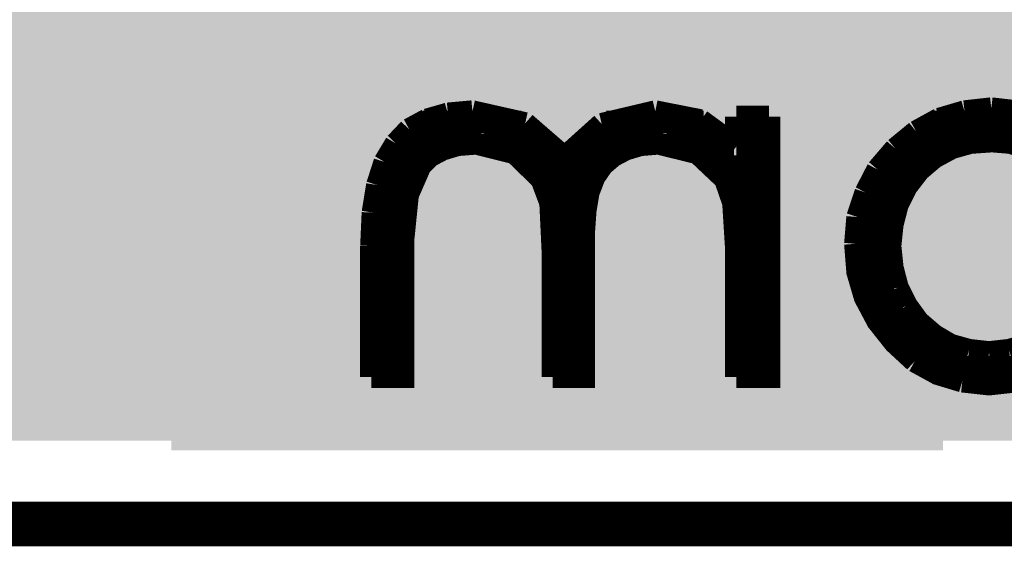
# Model space of a CAD drawing. Extents: x -0.05 to 0.95, y -0.15 to 2.1.
# Tile 15 of 188: x 0.4 to 0.53, y -0.15 to -0.08. Entities that reach past the tile are written whole.
import ezdxf

# ---------------------------------------------------------------- set-up
doc = ezdxf.new("R2010")
doc.units = 0
for name, color, linetype in [('LTE_IOT_23_CLICK_V101A_G1', 7, 'CONTINUOUS'), ('LTE_IOT_23_CLICK_V101A_G2', 6, 'CONTINUOUS'), ('LTE_IOT_23_CLICK_V101A_GBL', 1, 'CONTINUOUS'), ('LTE_IOT_23_CLICK_V101A_GBO', 4, 'CONTINUOUS'), ('LTE_IOT_23_CLICK_V101A_GKO', 9, 'CONTINUOUS'), ('LTE_IOT_23_CLICK_V101A_GTL', 12, 'CONTINUOUS'), ('LTE_IOT_23_CLICK_V101A_GTO', 11, 'CONTINUOUS')]:
    doc.layers.add(name, color=color, linetype=linetype)

msp = doc.modelspace()

# ---------------------------------------------------------------- linework, layer by layer
at = {"layer": 'LTE_IOT_23_CLICK_V101A_G1'}
msp.add_solid([(-0.0388, -0.1388), (-0.0388, -0.0613), (0.8454, -0.1388), (0.9229, -0.0613)], dxfattribs=at)
at = {"layer": 'LTE_IOT_23_CLICK_V101A_G2'}
msp.add_solid([(-0.0388, -0.1388), (-0.0388, -0.0613), (0.8454, -0.1388), (0.9229, -0.0613)], dxfattribs=at)
at = {"layer": 'LTE_IOT_23_CLICK_V101A_GBL'}
msp.add_solid([(-0.0388, -0.1388), (-0.0388, -0.0613), (0.8454, -0.1388), (0.9229, -0.0613)], dxfattribs=at)
at = {"layer": 'LTE_IOT_23_CLICK_V101A_GBO', "const_width": 0.003}
for points in [[(0.5236, -0.0945), (0.5272, -0.0941)], [(0.5272, -0.0941), (0.5307, -0.0945)], [(0.4513, -0.0956), (0.4541, -0.0948)], [(0.4541, -0.0948), (0.4574, -0.0945)], [(0.4574, -0.0945), (0.4645, -0.0961)], [(0.4748, -0.0962), (0.482, -0.0945)], [(0.482, -0.0945), (0.4881, -0.0957)], [(0.4929, -0.0952), (0.4973, -0.0952)], [(0.4929, -0.0992), (0.4929, -0.0952)], [(0.4929, -0.1302), (0.4973, -0.1302), (0.4973, -0.0952)], [(0.5171, -0.0972), (0.5202, -0.0955)], [(0.5202, -0.0955), (0.5236, -0.0945)], [(0.4489, -0.0969), (0.4513, -0.0956)], [(0.4507, -0.0959), (0.464, -0.0959)], [(0.4645, -0.0961), (0.4698, -0.1007)], [(0.4698, -0.1007), (0.4748, -0.0962)], [(0.4754, -0.0959), (0.4885, -0.0959)], [(0.4881, -0.0957), (0.4929, -0.0992)], [(0.4929, -0.0959), (0.4973, -0.0959)], [(0.5193, -0.0959), (0.5348, -0.0959)], [(0.4471, -0.0988), (0.4489, -0.0969)], [(0.5143, -0.0995), (0.5171, -0.0972)], [(0.4456, -0.1013), (0.4471, -0.0988)], [(0.447, -0.0989), (0.4567, -0.0989)], [(0.4481, -0.1116), (0.4487, -0.1057), (0.4504, -0.1018), (0.4517, -0.1005), (0.4534, -0.0996), (0.4554, -0.099), (0.4579, -0.0988), (0.4631, -0.1001), (0.4667, -0.1036), (0.4679, -0.1068), (0.4682, -0.1132)], [(0.4589, -0.0989), (0.4682, -0.0989)], [(0.4712, -0.0989), (0.4812, -0.0989)], [(0.4724, -0.1106), (0.4726, -0.1078), (0.473, -0.1054), (0.4738, -0.1033), (0.4749, -0.1017), (0.4763, -0.1005), (0.478, -0.0996), (0.48, -0.099), (0.4824, -0.0988), (0.4877, -0.1001), (0.4914, -0.1036), (0.4925, -0.1068), (0.4929, -0.1132)], [(0.4835, -0.0989), (0.4926, -0.0989)], [(0.4929, -0.0989), (0.4973, -0.0989)], [(0.5119, -0.1023), (0.5143, -0.0995)], [(0.5149, -0.0989), (0.5236, -0.0989)], [(0.5175, -0.1024), (0.5195, -0.1007), (0.5219, -0.0994)], [(0.5219, -0.0994), (0.5244, -0.0987), (0.5273, -0.0985), (0.5298, -0.0987), (0.5322, -0.0995), (0.5344, -0.1008), (0.5364, -0.1025), (0.5381, -0.1047), (0.5393, -0.1071), (0.54, -0.1098), (0.5403, -0.1127)], [(0.4446, -0.1044), (0.4456, -0.1013)], [(0.4454, -0.1019), (0.4503, -0.1019)], [(0.4655, -0.1019), (0.4747, -0.1019)], [(0.4901, -0.1019), (0.4973, -0.1019)], [(0.5122, -0.1019), (0.5181, -0.1019)], [(0.5103, -0.1054), (0.5119, -0.1023)], [(0.5136, -0.1126), (0.5139, -0.1097), (0.5146, -0.107), (0.5158, -0.1046), (0.5175, -0.1024)], [(0.444, -0.1081), (0.4446, -0.1044)], [(0.4445, -0.1049), (0.4489, -0.1049)], [(0.4673, -0.1049), (0.4732, -0.1049)], [(0.492, -0.1049), (0.4973, -0.1049)], [(0.5092, -0.1087), (0.5103, -0.1054)], [(0.5105, -0.1049), (0.5156, -0.1049)], [(0.4438, -0.1126), (0.444, -0.1081)], [(0.444, -0.1079), (0.4483, -0.1079)], [(0.468, -0.1079), (0.4726, -0.1079)], [(0.4927, -0.1079), (0.4973, -0.1079)], [(0.5089, -0.1123), (0.5092, -0.1087)], [(0.5094, -0.1079), (0.5143, -0.1079)], [(0.4438, -0.1109), (0.4481, -0.1109)], [(0.4682, -0.1302), (0.4724, -0.1302), (0.4724, -0.1106)], [(0.4682, -0.1109), (0.4724, -0.1109)], [(0.4928, -0.1109), (0.4973, -0.1109)], [(0.509, -0.1109), (0.5137, -0.1109)], [(0.4438, -0.1302), (0.4481, -0.1302), (0.4481, -0.1116)], [(0.4438, -0.1302), (0.4438, -0.1126)], [(0.5089, -0.1123), (0.5092, -0.1161), (0.5102, -0.1195), (0.5119, -0.1227), (0.5142, -0.1256), (0.5169, -0.1281)], [(0.5136, -0.1126), (0.5139, -0.1155)], [(0.4438, -0.1139), (0.4481, -0.1139)], [(0.4682, -0.1302), (0.4682, -0.1132)], [(0.4682, -0.1139), (0.4724, -0.1139)], [(0.4929, -0.1302), (0.4929, -0.1132)], [(0.4929, -0.1139), (0.4973, -0.1139)], [(0.509, -0.1139), (0.5137, -0.1139)], [(0.5139, -0.1155), (0.5146, -0.1182)], [(0.4438, -0.1169), (0.4481, -0.1169)], [(0.4682, -0.1169), (0.4724, -0.1169)], [(0.4929, -0.1169), (0.4973, -0.1169)], [(0.5094, -0.1169), (0.5141, -0.1169)], [(0.5146, -0.1182), (0.5158, -0.1206)], [(0.4438, -0.1199), (0.4481, -0.1199)], [(0.4682, -0.1199), (0.4724, -0.1199)], [(0.4929, -0.1199), (0.4973, -0.1199)], [(0.5104, -0.1199), (0.5153, -0.1199)], [(0.5158, -0.1206), (0.5174, -0.1228)], [(0.4438, -0.1229), (0.4481, -0.1229)], [(0.4682, -0.1229), (0.4724, -0.1229)], [(0.4929, -0.1229), (0.4973, -0.1229)], [(0.512, -0.1229), (0.5175, -0.1229)], [(0.5174, -0.1228), (0.5195, -0.1246)], [(0.5195, -0.1246), (0.5217, -0.1259)], [(0.4438, -0.1259), (0.4481, -0.1259)], [(0.4682, -0.1259), (0.4724, -0.1259)], [(0.4929, -0.1259), (0.4973, -0.1259)], [(0.5144, -0.1259), (0.5217, -0.1259)], [(0.5217, -0.1259), (0.5242, -0.1266)], [(0.5296, -0.1266), (0.5321, -0.1259)], [(0.5242, -0.1266), (0.5269, -0.1269)], [(0.5269, -0.1269), (0.5296, -0.1266)], [(0.5169, -0.1281), (0.52, -0.1298), (0.5233, -0.1308)], [(0.5233, -0.1308), (0.5269, -0.1312), (0.5305, -0.1308), (0.5339, -0.1298), (0.5369, -0.1281)], [(0.4438, -0.1289), (0.4481, -0.1289)], [(0.4682, -0.1289), (0.4724, -0.1289)], [(0.4929, -0.1289), (0.4973, -0.1289)], [(0.5182, -0.1289), (0.5358, -0.1289)]]:
    msp.add_lwpolyline(points, dxfattribs=at)
at = {"layer": 'LTE_IOT_23_CLICK_V101A_GKO', "const_width": 0.006}
msp.add_lwpolyline([(-0.05, -0.15), (0.85, -0.15)], dxfattribs=at)
at = {"layer": 'LTE_IOT_23_CLICK_V101A_GTL'}
msp.add_solid([(-0.0388, -0.1388), (-0.0388, -0.0863), (0.8454, -0.1388), (0.8979, -0.0863)], dxfattribs=at)
at = {"layer": 'LTE_IOT_23_CLICK_V101A_GTO'}
for points in [[(0.5096, -0.0828), (0.5104, -0.0794), (0.5207, -0.0828), (0.5207, -0.0794)], [(0.4169, -0.0822), (0.4169, -0.0821), (0.4503, -0.0822), (0.45034, -0.0821)], [(0.464, -0.0828), (0.46427, -0.0817), (0.4963, -0.0828), (0.4965, -0.0817)], [(0.4169, -0.0826), (0.4169, -0.0822), (0.4502, -0.0826), (0.4503, -0.0822)], [(0.4169, -0.0828), (0.4169, -0.0826), (0.45, -0.0828), (0.4502, -0.0826)], [(0.4169, -0.084), (0.4169, -0.0828), (0.4493, -0.084), (0.45, -0.0828)], [(0.46382, -0.0836), (0.4639, -0.0833), (0.4958, -0.0836), (0.49599, -0.0833)], [(0.4639, -0.0832), (0.464, -0.0828), (0.49605, -0.0832), (0.4963, -0.0828)], [(0.4639, -0.0833), (0.4639, -0.0832), (0.49599, -0.0833), (0.49605, -0.0832)], [(0.5089, -0.0846), (0.5096, -0.0828), (0.5207, -0.0846), (0.5207, -0.0828)], [(0.4169, -0.0854), (0.4169, -0.084), (0.4487, -0.0854), (0.4493, -0.084)], [(0.4631, -0.0854), (0.46338, -0.0847), (0.49476, -0.0854), (0.4953, -0.0847)], [(0.46338, -0.0847), (0.46342, -0.0846), (0.4953, -0.0847), (0.4954, -0.0846)], [(0.46342, -0.0846), (0.4635, -0.0844), (0.4954, -0.0846), (0.49553, -0.0844)], [(0.4635, -0.0844), (0.46354, -0.0843), (0.49553, -0.0844), (0.4956, -0.0843)], [(0.46354, -0.0843), (0.4638, -0.0837), (0.4956, -0.0843), (0.49577, -0.0837)], [(0.4638, -0.0837), (0.46382, -0.0836), (0.49577, -0.0837), (0.4958, -0.0836)], [(0.5081, -0.0862), (0.5089, -0.0846), (0.5207, -0.0862), (0.5207, -0.0846)], [(0.4169, -0.0868), (0.4169, -0.0854), (0.4478, -0.0868), (0.4487, -0.0854)], [(0.46283, -0.0861), (0.46302, -0.0856), (0.4936, -0.0861), (0.4946, -0.0856)], [(0.46302, -0.0856), (0.4631, -0.0854), (0.4946, -0.0856), (0.49476, -0.0854)], [(0.4169, -0.0882), (0.4169, -0.0868), (0.447, -0.0882), (0.4478, -0.0868)], [(0.4623, -0.0875), (0.46245, -0.0871), (0.4868, -0.0875), (0.4868, -0.0871)], [(0.46245, -0.0871), (0.46253, -0.0869), (0.4897, -0.0871), (0.4906, -0.0869)], [(0.46253, -0.0869), (0.46257, -0.0868), (0.4906, -0.0869), (0.4915, -0.0868)], [(0.46257, -0.0868), (0.46268, -0.0865), (0.4915, -0.0868), (0.4927, -0.0865)], [(0.46268, -0.0865), (0.46283, -0.0861), (0.4927, -0.0865), (0.4936, -0.0861)], [(0.5071, -0.0876), (0.5076, -0.0869), (0.5207, -0.0876), (0.5207, -0.0869)], [(0.5076, -0.0869), (0.5079, -0.0864), (0.5207, -0.0869), (0.5207, -0.0864)], [(0.5079, -0.0864), (0.5081, -0.0862), (0.5207, -0.0864), (0.5207, -0.0862)], [(0.4169, -0.0893), (0.4169, -0.0882), (0.4463, -0.0893), (0.447, -0.0882)], [(0.461, -0.0897), (0.4623, -0.0875), (0.4868, -0.0897), (0.4868, -0.0875)], [(0.5054, -0.0893), (0.5063, -0.0885), (0.5207, -0.0893), (0.5207, -0.0885)], [(0.5063, -0.0885), (0.5071, -0.0876), (0.5207, -0.0885), (0.5207, -0.0876)], [(0.4169, -0.0903), (0.4169, -0.0893), (0.4457, -0.0903), (0.4463, -0.0893)], [(0.4607, -0.0903), (0.461, -0.0897), (0.4868, -0.0903), (0.4868, -0.0897)], [(0.5043, -0.0901), (0.5054, -0.0893), (0.5207, -0.0901), (0.5207, -0.0893)], [(0.4169, -0.0908), (0.4169, -0.0903), (0.4453, -0.0908), (0.4457, -0.0903)], [(0.4169, -0.0911), (0.4169, -0.0908), (0.4452, -0.0911), (0.4453, -0.0908)], [(0.4169, -0.0928), (0.4169, -0.0911), (0.4442, -0.0928), (0.4452, -0.0911)], [(0.4598, -0.0918), (0.4603, -0.0908), (0.4868, -0.0918), (0.4868, -0.0908)], [(0.4603, -0.0908), (0.4607, -0.0903), (0.4868, -0.0908), (0.4868, -0.0903)], [(0.5015, -0.0914), (0.5029, -0.0908), (0.5207, -0.0914), (0.5207, -0.0908)], [(0.5029, -0.0908), (0.5043, -0.0901), (0.5207, -0.0908), (0.5207, -0.0901)], [(0.4591, -0.0929), (0.4598, -0.0918), (0.4868, -0.0929), (0.4868, -0.0918)], [(0.502, -0.0915), (0.5017, -0.0914), (0.5207, -0.0915), (0.5207, -0.0914)], [(0.5024, -0.0918), (0.502, -0.0915), (0.5207, -0.0918), (0.5207, -0.0915)], [(0.5029, -0.0921), (0.5024, -0.0918), (0.5207, -0.0921), (0.5207, -0.0918)], [(0.5036, -0.0926), (0.5029, -0.0921), (0.5207, -0.0926), (0.5207, -0.0921)], [(0.5045, -0.0932), (0.5036, -0.0926), (0.5207, -0.0932), (0.5207, -0.0926)], [(0.4169, -0.1194), (0.4169, -0.0928), (0.4269, -0.1194), (0.4442, -0.0928)], [(0.4581, -0.0942), (0.4591, -0.0929), (0.4868, -0.0942), (0.4868, -0.0929)], [(0.5053, -0.0939), (0.5045, -0.0932), (0.5207, -0.0939), (0.5207, -0.0932)], [(0.5061, -0.0947), (0.5053, -0.0939), (0.5207, -0.0947), (0.5207, -0.0939)], [(0.4571, -0.0958), (0.4581, -0.0942), (0.4868, -0.0958), (0.4868, -0.0942)], [(0.5069, -0.0958), (0.5061, -0.0947), (0.5207, -0.0958), (0.5207, -0.0947)], [(0.45623, -0.0971), (0.4571, -0.0958), (0.4868, -0.0971), (0.4868, -0.0958)], [(0.5078, -0.0969), (0.5069, -0.0958), (0.5207, -0.0969), (0.5207, -0.0958)], [(0.45523, -0.0986), (0.45563, -0.098), (0.494, -0.0986), (0.4932, -0.098)], [(0.45563, -0.098), (0.4559, -0.0976), (0.4932, -0.098), (0.4921, -0.0976)], [(0.4559, -0.0976), (0.45603, -0.0974), (0.4921, -0.0976), (0.4908, -0.0974)], [(0.45603, -0.0974), (0.45617, -0.0972), (0.4908, -0.0974), (0.4893, -0.0972)], [(0.45617, -0.0972), (0.45623, -0.0971), (0.4892, -0.0972), (0.4889, -0.0971)], [(0.45617, -0.0972), (0.45617, -0.0972), (0.4893, -0.0972), (0.4892, -0.0972)], [(0.45623, -0.0971), (0.45623, -0.0971), (0.4889, -0.0971), (0.4868, -0.0971)], [(0.5086, -0.0983), (0.5078, -0.0969), (0.5207, -0.0983), (0.5207, -0.0969)], [(0.45457, -0.0996), (0.45483, -0.0992), (0.4952, -0.0996), (0.4947, -0.0992)], [(0.45483, -0.0992), (0.45523, -0.0986), (0.4947, -0.0992), (0.494, -0.0986)], [(0.5093, -0.1), (0.5086, -0.0983), (0.5207, -0.1), (0.5207, -0.0983)], [(0.45357, -0.1011), (0.4543, -0.1), (0.496, -0.1011), (0.4954, -0.1)], [(0.4543, -0.1), (0.45457, -0.0996), (0.4954, -0.1), (0.4952, -0.0996)], [(0.5099, -0.1017), (0.5093, -0.1), (0.5207, -0.1017), (0.5207, -0.1)], [(0.45263, -0.1025), (0.45357, -0.1011), (0.4964, -0.1025), (0.496, -0.1011)], [(0.5103, -0.1037), (0.5099, -0.1017), (0.5207, -0.1037), (0.5207, -0.1017)], [(0.45077, -0.1053), (0.45263, -0.1025), (0.497, -0.1053), (0.4964, -0.1025)], [(0.5106, -0.1058), (0.5103, -0.1037), (0.5207, -0.1058), (0.5207, -0.1037)], [(0.45017, -0.1062), (0.45077, -0.1053), (0.497, -0.1062), (0.497, -0.1053)], [(0.5107, -0.1083), (0.5106, -0.1058), (0.5207, -0.1083), (0.5207, -0.1058)], [(0.4485, -0.1087), (0.45017, -0.1062), (0.4722, -0.1087), (0.4722, -0.1062)], [(0.4859, -0.1067), (0.4859, -0.1062), (0.497, -0.1067), (0.497, -0.1062)], [(0.4859, -0.1076), (0.4859, -0.1067), (0.4971, -0.1076), (0.497, -0.1067)], [(0.4859, -0.1094), (0.4859, -0.1076), (0.4971, -0.1094), (0.4971, -0.1076)], [(0.5107, -0.11), (0.5107, -0.1083), (0.5207, -0.11), (0.5207, -0.1083)], [(0.4461, -0.1123), (0.4485, -0.1087), (0.4724, -0.1123), (0.4722, -0.1087)], [(0.486, -0.1105), (0.4859, -0.1094), (0.4971, -0.1105), (0.4971, -0.1094)], [(0.4861, -0.1116), (0.486, -0.1105), (0.49703, -0.1116), (0.4971, -0.1105)], [(0.5104, -0.1119), (0.5106, -0.1108), (0.5207, -0.1119), (0.5207, -0.1108)], [(0.5106, -0.1108), (0.5107, -0.11), (0.5207, -0.1108), (0.5207, -0.11)], [(0.44397, -0.1155), (0.4461, -0.1123), (0.4729, -0.1155), (0.4724, -0.1123)], [(0.48617, -0.1121), (0.4861, -0.1116), (0.497, -0.1121), (0.49703, -0.1116)], [(0.48638, -0.1135), (0.48617, -0.1121), (0.4968, -0.1135), (0.497, -0.1121)], [(0.5101, -0.1141), (0.5104, -0.1119), (0.5207, -0.1141), (0.5207, -0.1119)], [(0.4865, -0.1143), (0.48638, -0.1135), (0.49658, -0.1143), (0.4968, -0.1135)], [(0.48657, -0.1146), (0.4865, -0.1143), (0.4965, -0.1146), (0.49658, -0.1143)], [(0.48678, -0.1154), (0.48657, -0.1146), (0.4964, -0.1154), (0.4965, -0.1146)], [(0.5096, -0.1168), (0.5101, -0.1141), (0.5207, -0.1168), (0.5207, -0.1141)], [(0.4421, -0.1183), (0.44397, -0.1155), (0.4736, -0.1183), (0.4729, -0.1155)], [(0.4868, -0.1155), (0.48678, -0.1154), (0.49636, -0.1155), (0.4964, -0.1154)], [(0.48704, -0.1161), (0.4868, -0.1155), (0.4961, -0.1161), (0.49636, -0.1155)], [(0.48716, -0.1164), (0.48704, -0.1161), (0.496, -0.1164), (0.4961, -0.1161)], [(0.4872, -0.1165), (0.48716, -0.1164), (0.496, -0.1165), (0.496, -0.1164)], [(0.4872, -0.1166), (0.4872, -0.1165), (0.49595, -0.1166), (0.496, -0.1165)], [(0.4879, -0.1173), (0.4872, -0.1166), (0.4956, -0.1173), (0.49595, -0.1166)], [(0.4882, -0.1176), (0.4879, -0.1173), (0.49525, -0.1176), (0.4956, -0.1173)], [(0.48855, -0.1179), (0.4882, -0.1176), (0.4949, -0.1179), (0.49525, -0.1176)], [(0.5088, -0.1194), (0.5096, -0.1168), (0.5207, -0.1194), (0.5207, -0.1168)], [(0.4634, -0.1205), (0.4634, -0.1183), (0.4745, -0.1205), (0.4736, -0.1183)], [(0.4889, -0.1182), (0.48855, -0.1179), (0.49438, -0.1182), (0.4949, -0.1179)], [(0.48913, -0.1183), (0.4889, -0.1182), (0.4942, -0.1183), (0.49438, -0.1182)], [(0.4896, -0.1185), (0.48913, -0.1183), (0.49373, -0.1185), (0.4942, -0.1183)], [(0.4901, -0.1186), (0.4896, -0.1185), (0.4935, -0.1186), (0.49373, -0.1185)], [(0.4906, -0.1187), (0.4901, -0.1186), (0.4928, -0.1187), (0.4935, -0.1186)], [(0.4917, -0.1189), (0.4906, -0.1187), (0.4922, -0.1189), (0.4928, -0.1187)], [(0.4917, -0.1189), (0.4917, -0.1189), (0.4917, -0.1189), (0.4922, -0.1189)], [(0.4169, -0.129), (0.4169, -0.1194), (0.4269, -0.129), (0.4269, -0.1194)], [(0.4634, -0.1222), (0.4634, -0.1205), (0.4753, -0.1222), (0.4745, -0.1205)], [(0.5076, -0.1221), (0.5088, -0.1194), (0.5207, -0.1221), (0.5207, -0.1194)], [(0.4634, -0.1236), (0.4634, -0.1222), (0.476, -0.1236), (0.4753, -0.1222)], [(0.5061, -0.1244), (0.5076, -0.1221), (0.5207, -0.1244), (0.5207, -0.1221)], [(0.4634, -0.1243), (0.4634, -0.1236), (0.4766, -0.1243), (0.476, -0.1236)], [(0.4634, -0.1246), (0.4634, -0.1243), (0.4767, -0.1246), (0.4766, -0.1243)], [(0.5058, -0.1247), (0.5061, -0.1244), (0.5207, -0.1247), (0.5207, -0.1244)], [(0.4634, -0.1264), (0.4634, -0.1246), (0.4786, -0.1264), (0.4767, -0.1246)], [(0.5042, -0.1262), (0.5053, -0.1253), (0.5207, -0.1262), (0.5207, -0.1253)], [(0.5053, -0.1253), (0.5058, -0.1247), (0.5207, -0.1253), (0.5207, -0.1247)], [(0.4634, -0.1277), (0.4634, -0.1264), (0.481, -0.1277), (0.4786, -0.1264)], [(0.5026, -0.1272), (0.5042, -0.1262), (0.5207, -0.1272), (0.5207, -0.1262)], [(0.4634, -0.1287), (0.4634, -0.1277), (0.4834, -0.1287), (0.481, -0.1277)], [(0.4981, -0.1293), (0.5006, -0.1283), (0.5207, -0.1293), (0.5207, -0.1283)], [(0.5006, -0.1283), (0.5026, -0.1272), (0.5207, -0.1283), (0.5207, -0.1272)], [(0.4169, -0.1294), (0.4169, -0.129), (0.4859, -0.1294), (0.48447, -0.129)], [(0.4169, -0.129), (0.4169, -0.129), (0.4634, -0.129), (0.4269, -0.129)], [(0.4169, -0.1298), (0.4169, -0.1294), (0.4881, -0.1298), (0.4859, -0.1294)], [(0.4169, -0.13), (0.4169, -0.1298), (0.489, -0.13), (0.4881, -0.1298)], [(0.4634, -0.129), (0.4634, -0.1287), (0.48447, -0.129), (0.4834, -0.1287)], [(0.4915, -0.1301), (0.495, -0.1298), (0.5207, -0.1301), (0.5207, -0.1298)], [(0.495, -0.1298), (0.4981, -0.1293), (0.5207, -0.1298), (0.5207, -0.1293)], [(0.4169, -0.1301), (0.4169, -0.13), (0.4906, -0.1301), (0.4899, -0.13)], [(0.4169, -0.1401), (0.4169, -0.1301), (0.5207, -0.1401), (0.5207, -0.1301)]]:
    msp.add_solid(points, dxfattribs=at)

doc.saveas('drawing.dxf')
